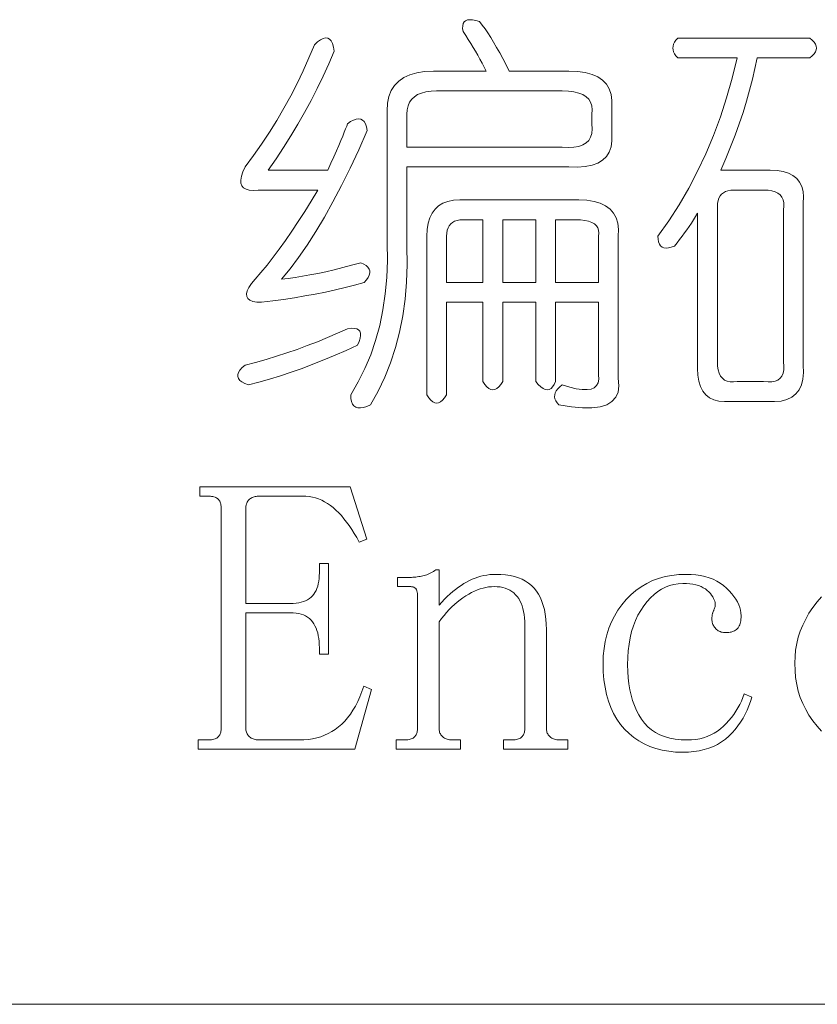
# Model space of a CAD drawing. Extents: x 1 to 297, y 1 to 210.
# Tile 121 of 171: x 231.19 to 235.05, y 45.68 to 50.45. Entities that reach past the tile are written whole.
import ezdxf

# ---------------------------------------------------------------- set-up
doc = ezdxf.new("R2010")
doc.units = 0

msp = doc.modelspace()

# ---------------------------------------------------------------- linework, layer by layer
at = {"color": 7, "lineweight": 13}
msp.add_line((220.3005, 45.6755), (295.449, 45.6755), dxfattribs=at)
for points in [[(233.3356, 50.388), (233.3336, 50.4029), (233.3337, 50.4156), (233.3361, 50.426), (233.3408, 50.4341), (233.3477, 50.44), (233.3568, 50.4437), (233.3681, 50.4452), (233.3817, 50.4444), (233.3976, 50.4413), (233.4156, 50.436), (233.4286, 50.4192), (233.4419, 50.4008), (233.4555, 50.3808), (233.4694, 50.3592), (233.4837, 50.336), (233.4982, 50.3112), (233.5131, 50.2848), (233.5283, 50.2568), (233.5438, 50.2272), (233.5597, 50.196), (233.8477, 50.196), (233.8901, 50.1943), (233.9277, 50.189), (233.9604, 50.1802), (233.9884, 50.1679), (234.0117, 50.152), (234.0301, 50.1327), (234.0437, 50.1098), (234.0525, 50.0834), (234.0565, 50.0535), (234.0556, 50.02), (234.0556, 49.892), (234.0565, 49.8588), (234.0525, 49.8293), (234.0437, 49.8037), (234.0301, 49.782), (234.0117, 49.764), (233.9884, 49.75), (233.9604, 49.7397), (233.9277, 49.7333), (233.8901, 49.7308), (233.8477, 49.732), (233.0637, 49.732), (233.0637, 49.348), (233.0648, 49.2597), (233.0617, 49.174), (233.0545, 49.0908), (233.0432, 49.0101), (233.0276, 48.932), (233.008, 48.8565), (232.9841, 48.7836), (232.9561, 48.7132), (232.924, 48.6453), (232.8876, 48.58), (232.8694, 48.5719), (232.8531, 48.5666), (232.8387, 48.5642), (232.8262, 48.5647), (232.8157, 48.568), (232.807, 48.5743), (232.8003, 48.5834), (232.7955, 48.5954), (232.7926, 48.6103), (232.7917, 48.628), (232.828, 48.6901), (232.8601, 48.7548), (232.8881, 48.822), (232.912, 48.8917), (232.9317, 48.964), (232.9472, 49.0389), (232.9585, 49.1164), (232.9657, 49.1964), (232.9688, 49.2789), (232.9677, 49.364), (232.9677, 50.004), (232.9699, 50.0405), (232.9766, 50.0732), (232.9878, 50.102), (233.0035, 50.1269), (233.0237, 50.148), (233.0483, 50.1653), (233.0774, 50.1788), (233.111, 50.1884), (233.1491, 50.1941), (233.1917, 50.196), (233.4477, 50.196), (233.4379, 50.2152), (233.4278, 50.2344), (233.4174, 50.2536), (233.4067, 50.2728), (233.3957, 50.292), (233.3843, 50.3112), (233.3726, 50.3304), (233.3606, 50.3496), (233.3483, 50.3688)], [(232.6157, 50.324), (232.631, 50.3381), (232.6451, 50.3484), (232.6579, 50.3548), (232.6694, 50.3573), (232.6797, 50.356), (232.6886, 50.3509), (232.6963, 50.342), (232.7027, 50.3292), (232.7078, 50.3125), (232.7117, 50.292), (232.6854, 50.2316), (232.6579, 50.1717), (232.6291, 50.1125), (232.599, 50.054), (232.5677, 49.996), (232.535, 49.9388), (232.5011, 49.8821), (232.4659, 49.8261), (232.4294, 49.7708), (232.3916, 49.716), (232.6797, 49.716), (232.695, 49.75), (232.7091, 49.7813), (232.7219, 49.8101), (232.7334, 49.8364), (232.7437, 49.86), (232.7526, 49.8812), (232.7603, 49.8997), (232.7667, 49.9157), (232.7718, 49.9292), (232.7757, 49.94), (232.791, 49.9512), (232.8051, 49.9592), (232.8179, 49.964), (232.8294, 49.9656), (232.8397, 49.964), (232.8486, 49.9592), (232.8563, 49.9512), (232.8627, 49.94), (232.8678, 49.9256), (232.8717, 49.908), (232.83, 49.8144), (232.7885, 49.7256), (232.7469, 49.6416), (232.7053, 49.5624), (232.6637, 49.488), (232.6221, 49.4184), (232.5805, 49.3536), (232.5388, 49.2936), (232.4973, 49.2384), (232.4557, 49.188), (232.4883, 49.1917), (232.5222, 49.1964), (232.5574, 49.202), (232.5939, 49.2085), (232.6317, 49.216), (232.6707, 49.2245), (232.711, 49.234), (232.7526, 49.2444), (232.7955, 49.2557), (232.8397, 49.268), (232.8542, 49.2613), (232.8659, 49.254), (232.8747, 49.246), (232.8806, 49.2373), (232.8837, 49.228), (232.8838, 49.2181), (232.8811, 49.2076), (232.8755, 49.1964), (232.867, 49.1845), (232.8557, 49.172), (232.8104, 49.1596), (232.7641, 49.1477), (232.7169, 49.1365), (232.6688, 49.126), (232.6197, 49.116), (232.5696, 49.1068), (232.5185, 49.0981), (232.4665, 49.0901), (232.4136, 49.0828), (232.3596, 49.076), (232.3363, 49.0772), (232.3174, 49.0805), (232.303, 49.0861), (232.2931, 49.094), (232.2877, 49.104), (232.2867, 49.1164), (232.2902, 49.1309), (232.2982, 49.1477), (232.3107, 49.1668), (232.3277, 49.188), (232.3566, 49.2212), (232.3859, 49.2565), (232.4155, 49.2941), (232.4454, 49.334), (232.4757, 49.376), (232.5062, 49.4204), (232.5371, 49.4669), (232.5683, 49.5157), (232.5998, 49.5668), (232.6317, 49.62), (232.3437, 49.62), (232.32, 49.6183), (232.3001, 49.6194), (232.2841, 49.6234), (232.272, 49.6303), (232.2637, 49.64), (232.2592, 49.6527), (232.2585, 49.6682), (232.2617, 49.6866), (232.2688, 49.7079), (232.2796, 49.732), (232.3204, 49.7869), (232.3596, 49.8428), (232.3972, 49.8996), (232.4333, 49.9573), (232.4677, 50.016), (232.5005, 50.0757), (232.5317, 50.1364), (232.5612, 50.198), (232.5892, 50.2605)], [(234.3757, 50.356), (235.0157, 50.356), (235.0272, 50.3464), (235.0361, 50.3368), (235.0425, 50.3272), (235.0464, 50.3176), (235.0477, 50.308), (235.0464, 50.2984), (235.0425, 50.2888), (235.0361, 50.2792), (235.0272, 50.2696), (235.0157, 50.26), (234.7597, 50.26), (234.7493, 50.2085), (234.7373, 50.1564), (234.7236, 50.1036), (234.7085, 50.0501), (234.6917, 49.996), (234.6732, 49.9413), (234.6533, 49.886), (234.6317, 49.83), (234.6085, 49.7733), (234.5836, 49.716), (234.8237, 49.716), (234.8569, 49.7144), (234.8864, 49.7096), (234.912, 49.7016), (234.9337, 49.6904), (234.9517, 49.676), (234.9657, 49.6584), (234.976, 49.6376), (234.9824, 49.6136), (234.9849, 49.5864), (234.9837, 49.556), (234.9837, 48.772), (234.9848, 48.7357), (234.9817, 48.7036), (234.9745, 48.6756), (234.9632, 48.6517), (234.9476, 48.632), (234.928, 48.6165), (234.9041, 48.6052), (234.8761, 48.598), (234.844, 48.5949), (234.8076, 48.596), (234.6317, 48.596), (234.6013, 48.5948), (234.5741, 48.5973), (234.55, 48.6037), (234.5293, 48.614), (234.5117, 48.628), (234.4973, 48.646), (234.4861, 48.6677), (234.4781, 48.6933), (234.4733, 48.7228), (234.4716, 48.756), (234.4716, 49.508), (234.4619, 49.492), (234.4518, 49.476), (234.4414, 49.46), (234.4307, 49.444), (234.4196, 49.428), (234.4083, 49.412), (234.3966, 49.396), (234.3846, 49.38), (234.3723, 49.364), (234.3596, 49.348), (234.3445, 49.3428), (234.3309, 49.3397), (234.3188, 49.3389), (234.3085, 49.3404), (234.2997, 49.344), (234.2924, 49.35), (234.2868, 49.3581), (234.2829, 49.3685), (234.2805, 49.3812), (234.2796, 49.396), (234.3325, 49.4709), (234.382, 49.5484), (234.4285, 49.6284), (234.4716, 49.7109), (234.5117, 49.796), (234.5485, 49.8837), (234.5821, 49.974), (234.6125, 50.0668), (234.6396, 50.1621), (234.6637, 50.26), (234.3757, 50.26), (234.367, 50.2696), (234.3603, 50.2792), (234.3555, 50.2888), (234.3526, 50.2984), (234.3517, 50.308), (234.3526, 50.3176), (234.3555, 50.3272), (234.3603, 50.3368), (234.367, 50.3464)], [(233.8157, 50.1), (233.2077, 50.1), (233.1803, 50.0989), (233.1558, 50.0956), (233.1342, 50.09), (233.1155, 50.0821), (233.0997, 50.072), (233.0867, 50.0597), (233.0766, 50.0452), (233.0694, 50.0284), (233.0651, 50.0093), (233.0637, 49.988), (233.0637, 49.828), (233.8157, 49.828), (233.8459, 49.8263), (233.8726, 49.8274), (233.8958, 49.8314), (233.9155, 49.8383), (233.9317, 49.848), (233.9443, 49.8607), (233.9534, 49.8762), (233.959, 49.8946), (233.9611, 49.9159), (233.9597, 49.94), (233.9597, 49.988), (233.9611, 50.0093), (233.959, 50.0284), (233.9534, 50.0452), (233.9443, 50.0597), (233.9317, 50.072), (233.9155, 50.0821), (233.8958, 50.09), (233.8726, 50.0956), (233.8459, 50.0989)], [(234.7917, 49.62), (234.6477, 49.62), (234.6325, 49.6192), (234.6189, 49.6168), (234.6069, 49.6128), (234.5965, 49.6072), (234.5877, 49.6), (234.5805, 49.5912), (234.5749, 49.5808), (234.5709, 49.5688), (234.5685, 49.5552), (234.5677, 49.54), (234.5677, 48.788), (234.5686, 48.7669), (234.5715, 48.7484), (234.5763, 48.7324), (234.583, 48.7189), (234.5917, 48.708), (234.6022, 48.6997), (234.6147, 48.694), (234.6291, 48.6908), (234.6454, 48.6901), (234.6637, 48.692), (234.7917, 48.692), (234.8128, 48.6901), (234.8313, 48.6908), (234.8473, 48.694), (234.8608, 48.6997), (234.8717, 48.708), (234.88, 48.7189), (234.8857, 48.7324), (234.8889, 48.7484), (234.8896, 48.7669), (234.8876, 48.788), (234.8876, 49.524), (234.8896, 49.5423), (234.8889, 49.5586), (234.8857, 49.573), (234.88, 49.5855), (234.8717, 49.596), (234.8608, 49.6047), (234.8473, 49.6114), (234.8313, 49.6162), (234.8128, 49.6191)], [(233.3197, 49.572), (233.8957, 49.572), (233.935, 49.5703), (233.9699, 49.565), (234.0003, 49.5562), (234.0262, 49.5439), (234.0477, 49.528), (234.0646, 49.5087), (234.0771, 49.4858), (234.0851, 49.4594), (234.0886, 49.4295), (234.0877, 49.396), (234.0877, 48.708), (234.0905, 48.6722), (234.0864, 48.6415), (234.0752, 48.6159), (234.0569, 48.5954), (234.0317, 48.58), (233.9993, 48.5698), (233.96, 48.5647), (233.9136, 48.5647), (233.8601, 48.5698), (233.7997, 48.58), (233.7912, 48.5896), (233.7849, 48.5992), (233.7809, 48.6088), (233.7792, 48.6184), (233.7796, 48.628), (233.7824, 48.6376), (233.7873, 48.6472), (233.7945, 48.6568), (233.804, 48.6664), (233.8157, 48.676), (233.852, 48.665), (233.8841, 48.6575), (233.9121, 48.6535), (233.936, 48.653), (233.9557, 48.656), (233.9712, 48.6626), (233.9825, 48.6727), (233.9897, 48.6863), (233.9928, 48.7034), (233.9917, 48.724), (233.9917, 49.076), (233.7837, 49.076), (233.7837, 48.692), (233.7769, 48.6776), (233.7696, 48.6664), (233.7616, 48.6584), (233.7529, 48.6536), (233.7437, 48.652), (233.7337, 48.6536), (233.7232, 48.6584), (233.712, 48.6664), (233.7001, 48.6776), (233.6877, 48.692), (233.6877, 49.076), (233.5276, 49.076), (233.5276, 48.692), (233.5181, 48.6776), (233.5085, 48.6664), (233.4989, 48.6584), (233.4893, 48.6536), (233.4797, 48.652), (233.4701, 48.6536), (233.4604, 48.6584), (233.4509, 48.6664), (233.4413, 48.6776), (233.4317, 48.692), (233.4317, 49.076), (233.2557, 49.076), (233.2557, 48.628), (233.246, 48.6136), (233.2365, 48.6024), (233.2269, 48.5944), (233.2173, 48.5896), (233.2077, 48.588), (233.1981, 48.5896), (233.1885, 48.5944), (233.1788, 48.6024), (233.1693, 48.6136), (233.1597, 48.628), (233.1597, 49.396), (233.1613, 49.4295), (233.1661, 49.4594), (233.1741, 49.4858), (233.1853, 49.5087), (233.1997, 49.528), (233.2173, 49.5439), (233.2381, 49.5562), (233.2621, 49.565), (233.2893, 49.5703)], [(233.4317, 49.476), (233.3356, 49.476), (233.3204, 49.4752), (233.3069, 49.4728), (233.2949, 49.4688), (233.2845, 49.4632), (233.2757, 49.456), (233.2684, 49.4472), (233.2628, 49.4368), (233.2589, 49.4248), (233.2565, 49.4112), (233.2557, 49.396), (233.2557, 49.172), (233.4317, 49.172)], [(233.6877, 49.476), (233.5276, 49.476), (233.5276, 49.172), (233.6877, 49.172)], [(233.8797, 49.476), (233.7837, 49.476), (233.7837, 49.172), (233.9917, 49.172), (233.9917, 49.396), (233.9934, 49.4112), (233.9923, 49.4248), (233.9883, 49.4368), (233.9814, 49.4472), (233.9716, 49.456), (233.959, 49.4632), (233.9435, 49.4688), (233.9251, 49.4728), (233.9038, 49.4752)], [(232.2796, 48.772), (232.3307, 48.7853), (232.3814, 48.7996), (232.4318, 48.8148), (232.4819, 48.8309), (232.5317, 48.848), (232.5811, 48.8661), (232.6302, 48.8852), (232.679, 48.9052), (232.7275, 48.9261), (232.7757, 48.948), (232.7934, 48.9501), (232.8083, 48.95), (232.8203, 48.9476), (232.8294, 48.9429), (232.8356, 48.936), (232.839, 48.9269), (232.8395, 48.9156), (232.8371, 48.902), (232.8318, 48.8861), (232.8237, 48.868), (232.7694, 48.8431), (232.7155, 48.8194), (232.6619, 48.797), (232.6086, 48.7759), (232.5556, 48.756), (232.503, 48.7375), (232.4507, 48.7202), (232.3987, 48.7042), (232.347, 48.6895), (232.2957, 48.676), (232.2782, 48.6828), (232.2643, 48.6901), (232.2539, 48.6981), (232.247, 48.7068), (232.2437, 48.716), (232.2438, 48.726), (232.2475, 48.7365), (232.2547, 48.7477), (232.2654, 48.7596)], [(232.0602, 48.1372), (232.0602, 48.1818), (232.7882, 48.1818), (232.8699, 47.9292), (232.8328, 47.9143), (232.8208, 47.9361), (232.8087, 47.9567), (232.7965, 47.9762), (232.7841, 47.9946), (232.7715, 48.0118), (232.7588, 48.028), (232.746, 48.043), (232.733, 48.057), (232.7198, 48.0698), (232.7065, 48.0815), (232.693, 48.0921), (232.6792, 48.1015), (232.6651, 48.1099), (232.6507, 48.1171), (232.6359, 48.1233), (232.6209, 48.1283), (232.6056, 48.1322), (232.59, 48.135), (232.5741, 48.1366), (232.5579, 48.1372), (232.3499, 48.1372), (232.3441, 48.137), (232.3385, 48.1366), (232.3331, 48.1358), (232.3279, 48.1348), (232.323, 48.1335), (232.3183, 48.1318), (232.3138, 48.1299), (232.3095, 48.1277), (232.3055, 48.1251), (232.3017, 48.1223), (232.2981, 48.1192), (232.295, 48.1158), (232.2922, 48.1121), (232.2898, 48.1081), (232.2877, 48.1038), (232.2861, 48.0992), (232.2847, 48.0942), (232.2838, 48.089), (232.2833, 48.0835), (232.2831, 48.0778), (232.2831, 47.6172), (232.4985, 47.6172), (232.513, 47.6176), (232.5266, 47.6187), (232.5394, 47.6205), (232.5514, 47.6231), (232.5626, 47.6265), (232.5729, 47.6306), (232.5825, 47.6354), (232.5912, 47.641), (232.5991, 47.6473), (232.6062, 47.6543), (232.6126, 47.6621), (232.6183, 47.6707), (232.6233, 47.68), (232.6276, 47.69), (232.6313, 47.7008), (232.6343, 47.7123), (232.6366, 47.7245), (232.6383, 47.7375), (232.6393, 47.7513), (232.6396, 47.7658), (232.6396, 47.8103), (232.6842, 47.8103), (232.6842, 47.372), (232.6396, 47.372), (232.6396, 47.4018), (232.6393, 47.4177), (232.6383, 47.433), (232.6366, 47.4474), (232.6343, 47.4612), (232.6313, 47.4742), (232.6276, 47.4864), (232.6233, 47.498), (232.6183, 47.5087), (232.6126, 47.5188), (232.6062, 47.528), (232.5991, 47.5365), (232.5912, 47.5441), (232.5825, 47.5508), (232.5729, 47.5566), (232.5626, 47.5615), (232.5514, 47.5655), (232.5394, 47.5686), (232.5266, 47.5708), (232.513, 47.5722), (232.4985, 47.5726), (232.2831, 47.5726), (232.2831, 47.0155), (232.2833, 47.0097), (232.2838, 47.0042), (232.2847, 46.999), (232.2861, 46.9941), (232.2877, 46.9895), (232.2898, 46.9852), (232.2922, 46.9812), (232.295, 46.9774), (232.2981, 46.974), (232.3017, 46.9709), (232.3055, 46.9681), (232.3095, 46.9655), (232.3138, 46.9633), (232.3183, 46.9614), (232.323, 46.9598), (232.3279, 46.9584), (232.3331, 46.9574), (232.3385, 46.9566), (232.3441, 46.9562), (232.3499, 46.956), (232.5431, 46.956), (232.565, 46.9567), (232.5863, 46.9586), (232.6069, 46.9617), (232.6269, 46.9661), (232.6461, 46.9718), (232.6648, 46.9788), (232.6827, 46.987), (232.7, 46.9965), (232.7166, 47.0072), (232.7325, 47.0192), (232.7478, 47.0325), (232.7624, 47.0473), (232.7763, 47.0634), (232.7896, 47.081), (232.8022, 47.1), (232.8141, 47.1204), (232.8253, 47.1422), (232.8359, 47.1654), (232.8458, 47.19), (232.8551, 47.216), (232.8922, 47.2012), (232.8105, 46.9115), (232.0528, 46.9115), (232.0528, 46.956), (232.0974, 46.956), (232.1046, 46.9562), (232.1113, 46.9566), (232.1176, 46.9574), (232.1235, 46.9584), (232.1289, 46.9598), (232.1339, 46.9614), (232.1384, 46.9633), (232.1425, 46.9655), (232.1462, 46.9681), (232.1494, 46.9709), (232.1522, 46.974), (232.1547, 46.9774), (232.1569, 46.9812), (232.1589, 46.9852), (232.1605, 46.9895), (232.1618, 46.9941), (232.1629, 46.999), (232.1636, 47.0042), (232.1641, 47.0097), (232.1642, 47.0155), (232.1642, 48.0778), (232.1641, 48.0835), (232.1636, 48.089), (232.1629, 48.0942), (232.1618, 48.0992), (232.1605, 48.1038), (232.1589, 48.1081), (232.1569, 48.1121), (232.1547, 48.1158), (232.1522, 48.1192), (232.1494, 48.1223), (232.1462, 48.1251), (232.1425, 48.1277), (232.1384, 48.1299), (232.1339, 48.1318), (232.1289, 48.1335), (232.1235, 48.1348), (232.1176, 48.1358), (232.1113, 48.1366), (232.1046, 48.137), (232.0974, 48.1372)], [(233.0111, 46.9115), (233.0111, 46.956), (233.0482, 46.956), (233.0554, 46.9562), (233.0622, 46.9566), (233.0685, 46.9574), (233.0744, 46.9584), (233.0798, 46.9598), (233.0848, 46.9614), (233.0893, 46.9633), (233.0934, 46.9655), (233.097, 46.9681), (233.1002, 46.9709), (233.103, 46.974), (233.1056, 46.9774), (233.1078, 46.9812), (233.1097, 46.9852), (233.1114, 46.9895), (233.1127, 46.9941), (233.1137, 46.999), (233.1145, 47.0042), (233.1149, 47.0097), (233.1151, 47.0155), (233.1151, 47.6543), (233.115, 47.6587), (233.1148, 47.6628), (233.1144, 47.6667), (233.1139, 47.6704), (233.1132, 47.6738), (233.1124, 47.6771), (233.1114, 47.6801), (233.1103, 47.6829), (233.1091, 47.6854), (233.1077, 47.6878), (233.106, 47.6899), (233.1041, 47.6918), (233.1019, 47.6934), (233.0993, 47.6949), (233.0965, 47.6961), (233.0934, 47.6971), (233.09, 47.6979), (233.0863, 47.6985), (233.0822, 47.6988), (233.0779, 47.6989), (233.0185, 47.6989), (233.0185, 47.7435), (233.0705, 47.7435), (233.0779, 47.7435), (233.0852, 47.7438), (233.0925, 47.7441), (233.0996, 47.7447), (233.1067, 47.7453), (233.1137, 47.7461), (233.1207, 47.7471), (233.1276, 47.7482), (233.1344, 47.7495), (233.1411, 47.7509), (233.1477, 47.7525), (233.1543, 47.7545), (233.1608, 47.7567), (233.1672, 47.7592), (233.1736, 47.762), (233.1799, 47.7652), (233.1861, 47.7686), (233.1922, 47.7723), (233.1982, 47.7763), (233.2042, 47.7806), (233.2191, 47.7806), (233.2191, 47.6098), (233.2325, 47.6242), (233.2458, 47.638), (233.2592, 47.651), (233.2726, 47.6632), (233.2859, 47.6748), (233.2993, 47.6855), (233.3127, 47.6956), (233.326, 47.7048), (233.3394, 47.7134), (233.3528, 47.7212), (233.3662, 47.7282), (233.3798, 47.7346), (233.3936, 47.7401), (233.4075, 47.745), (233.4215, 47.749), (233.4357, 47.7524), (233.45, 47.755), (233.4645, 47.7568), (233.4792, 47.758), (233.4939, 47.7583), (233.5185, 47.7577), (233.5418, 47.7557), (233.5637, 47.7523), (233.5843, 47.7476), (233.6035, 47.7416), (233.6214, 47.7343), (233.638, 47.7256), (233.6532, 47.7155), (233.6671, 47.7042), (233.6797, 47.6915), (233.6909, 47.6774), (233.701, 47.6621), (233.71, 47.6453), (233.7177, 47.6273), (233.7242, 47.6079), (233.7296, 47.5872), (233.7337, 47.5651), (233.7367, 47.5417), (233.7385, 47.517), (233.7391, 47.4909), (233.7391, 47.0155), (233.7393, 47.0097), (233.7398, 47.0042), (233.7408, 46.999), (233.7421, 46.9941), (233.7437, 46.9895), (233.7458, 46.9852), (233.7482, 46.9812), (233.751, 46.9774), (233.7541, 46.974), (233.7576, 46.9709), (233.7615, 46.9681), (233.7655, 46.9655), (233.7698, 46.9633), (233.7743, 46.9614), (233.779, 46.9598), (233.784, 46.9584), (233.7891, 46.9574), (233.7945, 46.9566), (233.8001, 46.9562), (233.8059, 46.956), (233.8431, 46.956), (233.8431, 46.9115), (233.5311, 46.9115), (233.5311, 46.956), (233.5682, 46.956), (233.5754, 46.9562), (233.5822, 46.9566), (233.5885, 46.9574), (233.5944, 46.9584), (233.5998, 46.9598), (233.6048, 46.9614), (233.6093, 46.9633), (233.6134, 46.9655), (233.617, 46.9681), (233.6202, 46.9709), (233.623, 46.974), (233.6256, 46.9774), (233.6278, 46.9812), (233.6297, 46.9852), (233.6314, 46.9895), (233.6327, 46.9941), (233.6337, 46.999), (233.6345, 47.0042), (233.6349, 47.0097), (233.6351, 47.0155), (233.6351, 47.5132), (233.6347, 47.5306), (233.6336, 47.5472), (233.6317, 47.563), (233.6291, 47.578), (233.6258, 47.5921), (233.6217, 47.6054), (233.6169, 47.618), (233.6113, 47.6297), (233.605, 47.6405), (233.5979, 47.6506), (233.5901, 47.6598), (233.5816, 47.668), (233.5723, 47.6752), (233.5623, 47.6815), (233.5515, 47.6868), (233.54, 47.6912), (233.5277, 47.6946), (233.5147, 47.697), (233.501, 47.6984), (233.4865, 47.6989), (233.4731, 47.6985), (233.4596, 47.6971), (233.4461, 47.6949), (233.4324, 47.6918), (233.4187, 47.6878), (233.4049, 47.6829), (233.3911, 47.6771), (233.3772, 47.6704), (233.3632, 47.6628), (233.3491, 47.6543), (233.3351, 47.645), (233.3213, 47.635), (233.3077, 47.6242), (233.2944, 47.6127), (233.2813, 47.6005), (233.2684, 47.5875), (233.2557, 47.5737), (233.2433, 47.5592), (233.2311, 47.544), (233.2191, 47.528), (233.2191, 47.0155), (233.2193, 47.0097), (233.2198, 47.0042), (233.2207, 46.999), (233.222, 46.9941), (233.2237, 46.9895), (233.2258, 46.9852), (233.2282, 46.9812), (233.231, 46.9774), (233.2341, 46.974), (233.2377, 46.9709), (233.2415, 46.9681), (233.2455, 46.9655), (233.2498, 46.9633), (233.2543, 46.9614), (233.259, 46.9598), (233.2639, 46.9584), (233.2691, 46.9574), (233.2745, 46.9566), (233.2801, 46.9562), (233.2859, 46.956), (233.3231, 46.956), (233.3231, 46.9115)], [(234.5414, 47.5429), (234.5414, 47.5472), (234.5415, 47.5512), (234.5417, 47.5549), (234.542, 47.5583), (234.5423, 47.5615), (234.5427, 47.5643), (234.5432, 47.5668), (234.5437, 47.569), (234.5444, 47.571), (234.5451, 47.5726), (234.5459, 47.5742), (234.5467, 47.5762), (234.5476, 47.5784), (234.5486, 47.5809), (234.5497, 47.5838), (234.5509, 47.5869), (234.5521, 47.5903), (234.5534, 47.594), (234.5548, 47.598), (234.5562, 47.6023), (234.5573, 47.6084), (234.5574, 47.6147), (234.5567, 47.6212), (234.555, 47.6279), (234.5525, 47.6348), (234.5491, 47.642), (234.5448, 47.6494), (234.5396, 47.657), (234.5335, 47.6648), (234.5265, 47.6729), (234.5186, 47.6807), (234.5096, 47.6876), (234.4995, 47.6937), (234.4885, 47.699), (234.4764, 47.7035), (234.4632, 47.7072), (234.449, 47.7101), (234.4338, 47.7121), (234.4175, 47.7133), (234.4002, 47.7138), (234.3783, 47.7127), (234.357, 47.7094), (234.3364, 47.7041), (234.3164, 47.6965), (234.2971, 47.6868), (234.2785, 47.675), (234.2606, 47.661), (234.2433, 47.6448), (234.2267, 47.6265), (234.2108, 47.606), (234.196, 47.5838), (234.1827, 47.5601), (234.171, 47.5351), (234.1609, 47.5086), (234.1523, 47.4807), (234.1453, 47.4514), (234.1398, 47.4207), (234.1359, 47.3885), (234.1336, 47.355), (234.1328, 47.32), (234.1335, 47.288), (234.1355, 47.2572), (234.1388, 47.2277), (234.1435, 47.1994), (234.1495, 47.1724), (234.1569, 47.1467), (234.1656, 47.1222), (234.1756, 47.099), (234.187, 47.077), (234.1996, 47.0563), (234.2139, 47.0373), (234.23, 47.0202), (234.2478, 47.0052), (234.2674, 46.9921), (234.2888, 46.9811), (234.312, 46.9721), (234.3369, 46.9651), (234.3637, 46.9601), (234.3922, 46.957), (234.4225, 46.956), (234.443, 46.9567), (234.4628, 46.9587), (234.4819, 46.9621), (234.5004, 46.9667), (234.5182, 46.9728), (234.5353, 46.9801), (234.5517, 46.9888), (234.5675, 46.9988), (234.5826, 47.0102), (234.5971, 47.0229), (234.6108, 47.0365), (234.6237, 47.0505), (234.6357, 47.065), (234.647, 47.0799), (234.6574, 47.0953), (234.6671, 47.1111), (234.6759, 47.1274), (234.6838, 47.1441), (234.691, 47.1613), (234.6974, 47.1789), (234.7345, 47.164), (234.728, 47.1421), (234.7205, 47.1208), (234.712, 47.1002), (234.7024, 47.0802), (234.6918, 47.061), (234.6801, 47.0424), (234.6674, 47.0244), (234.6537, 47.0071), (234.6389, 46.9905), (234.6231, 46.9746), (234.6061, 46.9598), (234.588, 46.9465), (234.5687, 46.9348), (234.5482, 46.9247), (234.5265, 46.9161), (234.5036, 46.9091), (234.4796, 46.9036), (234.4543, 46.8997), (234.4279, 46.8974), (234.4002, 46.8966), (234.3653, 46.8977), (234.3319, 46.9011), (234.2999, 46.9066), (234.2695, 46.9144), (234.2405, 46.9245), (234.213, 46.9367), (234.187, 46.9512), (234.1625, 46.9679), (234.1395, 46.9869), (234.1179, 47.008), (234.0982, 47.0313), (234.0805, 47.0565), (234.0649, 47.0836), (234.0514, 47.1126), (234.0399, 47.1436), (234.0306, 47.1765), (234.0233, 47.2114), (234.0181, 47.2481), (234.015, 47.2868), (234.0139, 47.3275), (234.015, 47.364), (234.0184, 47.3992), (234.024, 47.4332), (234.0318, 47.4659), (234.0418, 47.4974), (234.054, 47.5276), (234.0685, 47.5565), (234.0853, 47.5842), (234.1042, 47.6106), (234.1254, 47.6358), (234.1483, 47.659), (234.1726, 47.6799), (234.1982, 47.6983), (234.2252, 47.7142), (234.2535, 47.7277), (234.2831, 47.7387), (234.3141, 47.7473), (234.3464, 47.7534), (234.3801, 47.7571), (234.4151, 47.7583), (234.4398, 47.7577), (234.4634, 47.7557), (234.4858, 47.7523), (234.5072, 47.7476), (234.5274, 47.7416), (234.5466, 47.7343), (234.5646, 47.7256), (234.5815, 47.7155), (234.5973, 47.7042), (234.6119, 47.6915), (234.6254, 47.6781), (234.6373, 47.6647), (234.6479, 47.6514), (234.6571, 47.638), (234.6649, 47.6246), (234.6712, 47.6112), (234.6762, 47.5979), (234.6797, 47.5845), (234.6818, 47.5711), (234.6825, 47.5578), (234.6823, 47.5491), (234.6818, 47.541), (234.6808, 47.5334), (234.6795, 47.5263), (234.6779, 47.5197), (234.6758, 47.5136), (234.6734, 47.5081), (234.6706, 47.5031), (234.6675, 47.4986), (234.6639, 47.4946), (234.66, 47.4911), (234.6558, 47.4879), (234.6511, 47.4851), (234.6461, 47.4827), (234.6407, 47.4807), (234.635, 47.479), (234.6288, 47.4777), (234.6223, 47.4768), (234.6155, 47.4762), (234.6082, 47.476), (234.6024, 47.4762), (234.5968, 47.4768), (234.5914, 47.4777), (234.5862, 47.479), (234.5813, 47.4807), (234.5766, 47.4827), (234.5721, 47.4851), (234.5678, 47.4879), (234.5638, 47.4911), (234.5599, 47.4946), (234.5564, 47.4984), (234.5533, 47.5025), (234.5505, 47.5068), (234.548, 47.5113), (234.546, 47.516), (234.5443, 47.5209), (234.543, 47.5261), (234.5421, 47.5315), (234.5415, 47.5371)]]:
    msp.add_lwpolyline(points, close=True, dxfattribs=at)
msp.add_lwpolyline([(235.0724, 46.9989), (235.0502, 47.0229), (235.0298, 47.0487), (235.0114, 47.0755), (234.9953, 47.1034), (234.9813, 47.1322), (234.9694, 47.1622), (234.9597, 47.1932), (234.9522, 47.2252), (234.9468, 47.2582), (234.9436, 47.2923), (234.9425, 47.3275), (234.9436, 47.3599), (234.9468, 47.3917), (234.9522, 47.4229), (234.9597, 47.4535), (234.9694, 47.4835), (234.9813, 47.5129), (234.9953, 47.5417), (235.0114, 47.5699), (235.0298, 47.5976), (235.0502, 47.6246), (235.0724, 47.65)], dxfattribs=at)

doc.saveas('drawing.dxf')
